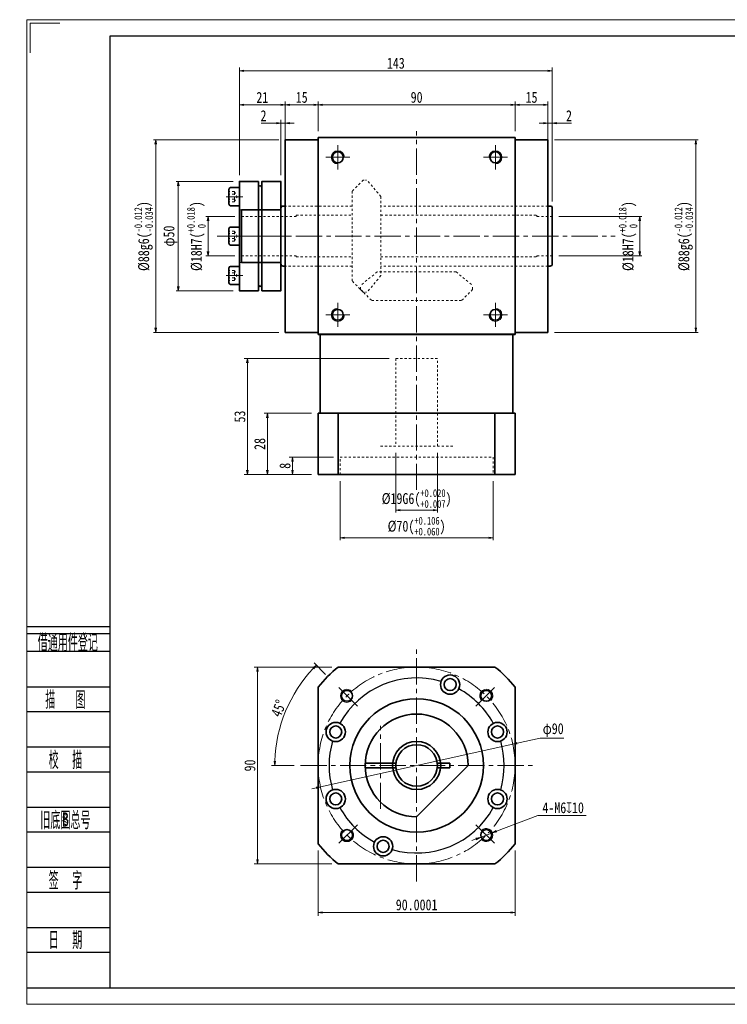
# Model space of a CAD drawing. Header units: millimetres. Extents: x -3 to 659, y 0 to 450.
# Tile 1 of 7: x -3 to 320, y 0 to 450. Entities that reach past the tile are written whole.
import ezdxf
from ezdxf.enums import TextEntityAlignment as Align

# ---------------------------------------------------------------- set-up
doc = ezdxf.new("R2010")
doc.units = ezdxf.units.MM
doc.linetypes.add('点画线', pattern=[18, 12, -2, 2, -2])
doc.linetypes.add('虚线', pattern=[2, 1, -1])
doc.layers.add('2细线层', color=4, linetype='Continuous')
doc.layers.add('6文字层', color=3, linetype='Continuous')
for name, color, linetype, lineweight in [('CDRAFT0', 7, 'Continuous', 35), ('中心线层', 1, '点画线', 18), ('图框_外框线', 7, 'Continuous', 18), ('尺寸线层', 3, 'Continuous', 18), ('粗实线', 7, 'Continuous', 40), ('粗实线层', 7, 'Continuous', 35), ('粗实线层_1', 7, 'Continuous', 35), ('虚线层', 6, '虚线', 18)]:
    doc.layers.add(name, color=color, linetype=linetype, lineweight=lineweight)
doc.styles.add('PC_TEXTSTYLE', font='ISOCP.SHX', dxfattribs={"width": 0.707, "bigfont": 'GBCBIG.SHX'})
doc.styles.add('宋体', font='txt', dxfattribs={"width": 0.8})
doc.dimstyles.new('A水平标注$0', dxfattribs={"dimtxt": 3.5, "dimasz": 2, "dimexe": 1.5, "dimexo": 3, "dimgap": 1.1, "dimtad": 1, "dimtoh": 1, "dimdec": 4, "dimdsep": 46, "dimtxsty": '宋体', "dimblk": 'OPEN', "dimcen": 3, "dimclrd": 3, "dimclre": 3, "dimclrt": 6, "dimadec": 0, "dimazin": 0, "dimtm": 1e-09, "dimtfac": 1, "dimtdec": 4, "dimtix": 1, "dimtmove": 0, "dimatfit": 3, "dimldrblk": 'OPEN', "dimfxl": 0, "dimlwd": 13, "dimlwe": 13, "dimarcsym": 0})
doc.dimstyles.new('D直径标注φ25', dxfattribs={"dimtxt": 3.5, "dimasz": 2, "dimexe": 1, "dimexo": 3, "dimtad": 1, "dimtoh": 1, "dimdec": 1, "dimdsep": 46, "dimtxsty": '宋体', "dimblk": 'OPEN', "dimcen": 3, "dimclrd": 3, "dimclre": 3, "dimclrt": 130, "dimadec": 0, "dimazin": 0, "dimtm": 1e-09, "dimtfac": 1, "dimtdec": 1, "dimtmove": 0, "dimatfit": 0, "dimldrblk": 'OPEN', "dimfxl": 0, "dimlwd": 13, "dimlwe": 13, "dimarcsym": 0})
doc.dimstyles.new('螺孔(M8-7H)', dxfattribs={"dimtxt": 3.5, "dimasz": 2, "dimexe": 1.25, "dimexo": 3, "dimtad": 1, "dimtoh": 1, "dimdec": 4, "dimdsep": 46, "dimtxsty": '宋体', "dimblk": 'OPEN', "dimcen": 3, "dimclrd": 3, "dimclre": 3, "dimclrt": 2, "dimadec": 0, "dimazin": 0, "dimtm": 1e-09, "dimtfac": 1, "dimtdec": 4, "dimtmove": 0, "dimatfit": 3, "dimldrblk": 'OPEN', "dimfxl": 0, "dimlwd": 9, "dimlwe": 9, "dimarcsym": 0})

# ---------------------------------------------------------------- blocks, each defined once
blk = doc.blocks.new('34fhh_1')
at = {"layer": '中心线层'}
blk.add_line((1.59, 0), (-6.07, 0), dxfattribs=at)
at = {"layer": '粗实线层'}
for p, q in [((-4.82, 3.31), (-4.82, -3.31)), ((0, 4.14), (-3.99, 4.14)), ((0, -4.14), (0, 4.14)), ((-3.99, -4.14), (0, -4.14))]:
    blk.add_line(p, q, dxfattribs=at)
for centre, start, end in [((-3.99, 3.31), 90, 180), ((-3.99, -3.31), 180, 270)]:
    blk.add_arc(centre, 0.828, start, end, dxfattribs=at)
at = {"layer": '虚线层'}
for p, q in [((-2.32, 2.31), (-4.82, 2.31)), ((-2.32, 1.15), (-4.82, 1.15)), ((-2.32, 2.31), (-0.99, 0)), ((-2.32, -2.31), (-0.99, 0)), ((-2.32, -1.15), (-4.82, -1.15)), ((-2.32, -2.31), (-4.82, -2.31))]:
    blk.add_line(p, q, dxfattribs=at)
for centre, radius, start, end in [((-3.47, 1.73), 1.29, 333.4349, 26.5651), ((-6.71, 0), 4.54, 345.2529, 14.7471), ((-3.47, -1.73), 1.29, 333.4349, 26.5651)]:
    blk.add_arc(centre, radius, start, end, dxfattribs=at)
blk = doc.blocks.new('zjt-090_2')
at = {"color": 7, "linetype": 'Continuous'}
for p, q in [((-19, -24.85), (-19, 24.85)), ((-10.41, 25), (-18.85, 25)), ((-10.26, 24.85), (-10.26, 0)), ((-8.74, 24.85), (-8.74, -24.85)), ((-0.15, 25), (-8.59, 25)), ((0, 24.85), (0, 0)), ((-10.26, 0), (-10.26, -24.85)), ((0, 0), (0, -24.85)), ((-18.85, -25), (-10.41, -25)), ((-8.59, -25), (-0.15, -25))]:
    blk.add_line(p, q, dxfattribs=at)
for centre, radius, start, end in [((-18.85, 24.85), 0.15, 90, 180), ((-10.41, 24.85), 0.15, 0, 90), ((-9.5, 22.25), 0.76, 0, 180), ((-8.59, 24.85), 0.15, 90, 180), ((-0.15, 24.85), 0.15, 0, 90), ((-9.5, -22.25), 0.76, 180, 0), ((-18.85, -24.85), 0.15, 180, 270), ((-10.41, -24.85), 0.15, 270, 0), ((-8.59, -24.85), 0.15, 180, 270), ((-0.15, -24.85), 0.15, 270, 0)]:
    blk.add_arc(centre, radius, start, end, dxfattribs=at)
at = {"layer": '中心线层'}
blk.add_line((3, 0), (-25.94, 0), dxfattribs=at)
at = {"layer": '粗实线层', "color": 6, "linetype": '虚线', "lineweight": 18}
for p, q in [((0, 12), (-19, 12)), ((0, -12), (-19, -12))]:
    blk.add_line(p, q, dxfattribs=at)
at = {"layer": '粗实线层'}
for p in [(-19, 18), (-19, 0)]:
    blk.add_blockref('34fhh_1', p, dxfattribs=at)
at = {"layer": '粗实线层', "xscale": -0.9999999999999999, "rotation": 180}
blk.add_blockref('34fhh_1', (-19, -18), dxfattribs=at)
blk = doc.blocks.new('_Open')
at = {"color": 0, "linetype": 'ByBlock', "lineweight": -2}
for p, q in [((-1, 0.17), (0, 0)), ((-1, -0.17), (0, 0)), ((0, 0), (-1, 0))]:
    blk.add_line(p, q, dxfattribs=at)
blk = doc.blocks.new('*D16')
at = {"layer": 'Defpoints', "color": 0}
for p in [(223.11, 411.06), (133.11, 396.11), (223.11, 396.11)]:
    blk.add_point(p, dxfattribs=at)
at = {"layer": '尺寸线层', "color": 3, "lineweight": 13}
for p, q in [((133.11, 399.11), (133.11, 412.56)), ((135.11, 411.06), (221.11, 411.06)), ((223.11, 399.11), (223.11, 412.56))]:
    blk.add_line(p, q, dxfattribs=at)
at = {"layer": '尺寸线层', "color": 3, "lineweight": 13, "xscale": 2, "yscale": 2, "zscale": 2, "rotation": 180}
blk.add_blockref('_Open', (133.11, 411.06), dxfattribs=at)
at = {"layer": '尺寸线层', "color": 3, "lineweight": 13, "xscale": 2, "yscale": 2, "zscale": 2}
blk.add_blockref('_Open', (223.11, 411.06), dxfattribs=at)
at = {"layer": '尺寸线层', "color": 6, "insert": (178.11, 414.51), "char_height": 5, "attachment_point": 5, "style": '宋体'}
blk.add_mtext('90', dxfattribs=at)
blk = doc.blocks.new('*D17')
at = {"layer": 'Defpoints', "color": 0}
for p in [(118.11, 411.06), (133.11, 396.11), (118.11, 395.11)]:
    blk.add_point(p, dxfattribs=at)
at = {"layer": '尺寸线层', "color": 3, "lineweight": 13}
for p, q in [((118.11, 398.11), (118.11, 412.56)), ((131.11, 411.06), (120.11, 411.06)), ((133.11, 399.11), (133.11, 412.56))]:
    blk.add_line(p, q, dxfattribs=at)
at = {"layer": '尺寸线层', "color": 3, "lineweight": 13, "xscale": 2, "yscale": 2, "zscale": 2, "rotation": 180}
blk.add_blockref('_Open', (118.11, 411.06), dxfattribs=at)
at = {"layer": '尺寸线层', "color": 3, "lineweight": 13, "xscale": 2, "yscale": 2, "zscale": 2}
blk.add_blockref('_Open', (133.11, 411.06), dxfattribs=at)
at = {"layer": '尺寸线层', "color": 6, "insert": (125.61, 414.49), "char_height": 5, "attachment_point": 5, "style": '宋体'}
blk.add_mtext('15', dxfattribs=at)
blk = doc.blocks.new('*D18')
at = {"layer": 'Defpoints', "color": 0}
for p in [(238.11, 411.06), (223.11, 396.11), (238.11, 395.11)]:
    blk.add_point(p, dxfattribs=at)
at = {"layer": '尺寸线层', "color": 3, "lineweight": 13}
for p, q in [((223.11, 399.11), (223.11, 412.56)), ((225.11, 411.06), (236.11, 411.06)), ((238.11, 398.11), (238.11, 412.56))]:
    blk.add_line(p, q, dxfattribs=at)
at = {"layer": '尺寸线层', "color": 3, "lineweight": 13, "xscale": 2, "yscale": 2, "zscale": 2, "rotation": 180}
blk.add_blockref('_Open', (223.11, 411.06), dxfattribs=at)
at = {"layer": '尺寸线层', "color": 3, "lineweight": 13, "xscale": 2, "yscale": 2, "zscale": 2}
blk.add_blockref('_Open', (238.11, 411.06), dxfattribs=at)
at = {"layer": '尺寸线层', "color": 6, "insert": (230.61, 414.49), "char_height": 5, "attachment_point": 5, "style": '宋体'}
blk.add_mtext('15', dxfattribs=at)
blk = doc.blocks.new('*D19')
at = {"layer": 'Defpoints', "color": 0}
for p in [(98.11, 360.11), (82.81, 342.11), (98.11, 342.11)]:
    blk.add_point(p, dxfattribs=at)
at = {"layer": '尺寸线层', "color": 3, "lineweight": 13}
for p, q in [((95.11, 360.11), (81.81, 360.11)), ((82.81, 358.11), (82.81, 344.11)), ((95.11, 342.11), (81.81, 342.11))]:
    blk.add_line(p, q, dxfattribs=at)
at = {"layer": '尺寸线层', "color": 3, "lineweight": 13, "xscale": 2, "yscale": 2, "zscale": 2}
for p, rotation in [((82.81, 360.11), 90), ((82.81, 342.11), 270)]:
    blk.add_blockref('_Open', p, dxfattribs=dict(at, rotation=rotation))
at = {"layer": '尺寸线层', "color": 130, "insert": (77.45, 351.11), "char_height": 5, "attachment_point": 5, "rotation": 90, "style": '宋体'}
blk.add_mtext('{\\A1;\\A1;%%C18H7({\\H0.707107x;\\S+0.018^  0;})}', dxfattribs=at)
blk = doc.blocks.new('*D20')
at = {"layer": 'Defpoints', "color": 0}
for p in [(97.26, 376.11), (69.23, 326.11), (97.26, 326.11)]:
    blk.add_point(p, dxfattribs=at)
at = {"layer": '尺寸线层', "color": 3, "lineweight": 13}
for p, q in [((94.26, 376.11), (68.23, 376.11)), ((69.23, 374.11), (69.23, 328.11)), ((94.26, 326.11), (68.23, 326.11))]:
    blk.add_line(p, q, dxfattribs=at)
at = {"layer": '尺寸线层', "color": 3, "lineweight": 13, "xscale": 2, "yscale": 2, "zscale": 2}
for p, rotation in [((69.23, 376.11), 89.99999999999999), ((69.23, 326.11), 270)]:
    blk.add_blockref('_Open', p, dxfattribs=dict(at, rotation=rotation))
at = {"layer": '尺寸线层', "color": 130, "insert": (65.61, 351.11), "char_height": 5, "attachment_point": 5, "rotation": 90, "style": '宋体'}
blk.add_mtext('φ50', dxfattribs=at)
blk = doc.blocks.new('*D21')
at = {"layer": 'Defpoints', "color": 0}
for p in [(116.11, 402.7), (118.11, 386.49), (116.11, 375.96)]:
    blk.add_point(p, dxfattribs=at)
at = {"layer": '尺寸线层', "color": 3, "lineweight": 13}
for p, q in [((107.03, 402.7), (110.25, 402.7)), ((110.25, 402.7), (114.11, 402.7)), ((116.11, 378.96), (116.11, 404.2)), ((118.11, 402.7), (116.11, 402.7)), ((118.11, 389.49), (118.11, 404.2)), ((120.11, 402.7), (122.11, 402.7))]:
    blk.add_line(p, q, dxfattribs=at)
at = {"layer": '尺寸线层', "color": 3, "lineweight": 13, "xscale": 2, "yscale": 2, "zscale": 2}
blk.add_blockref('_Open', (116.11, 402.7), dxfattribs=at)
at = {"layer": '尺寸线层', "color": 3, "lineweight": 13, "xscale": 2, "yscale": 2, "zscale": 2, "rotation": 180}
blk.add_blockref('_Open', (118.11, 402.7), dxfattribs=at)
at = {"layer": '尺寸线层', "color": 6, "insert": (108.14, 406.12), "char_height": 5, "attachment_point": 5, "style": '宋体'}
blk.add_mtext('2', dxfattribs=at)
blk = doc.blocks.new('*D22')
at = {"layer": 'Defpoints', "color": 0}
for p in [(97.11, 411.06), (118.11, 395.11), (97.11, 375.96)]:
    blk.add_point(p, dxfattribs=at)
at = {"layer": '尺寸线层', "color": 3, "lineweight": 13}
for p, q in [((97.11, 378.96), (97.11, 412.56)), ((116.11, 411.06), (99.11, 411.06)), ((118.11, 398.11), (118.11, 412.56))]:
    blk.add_line(p, q, dxfattribs=at)
at = {"layer": '尺寸线层', "color": 3, "lineweight": 13, "xscale": 2, "yscale": 2, "zscale": 2, "rotation": 180}
blk.add_blockref('_Open', (97.11, 411.06), dxfattribs=at)
at = {"layer": '尺寸线层', "color": 3, "lineweight": 13, "xscale": 2, "yscale": 2, "zscale": 2}
blk.add_blockref('_Open', (118.11, 411.06), dxfattribs=at)
at = {"layer": '尺寸线层', "color": 6, "insert": (107.61, 414.49), "char_height": 5, "attachment_point": 5, "style": '宋体'}
blk.add_mtext('21', dxfattribs=at)
blk = doc.blocks.new('*D23')
at = {"layer": 'Defpoints', "color": 0}
for p in [(240.11, 402.7), (238.11, 386.49), (240.11, 375.96)]:
    blk.add_point(p, dxfattribs=at)
at = {"layer": '尺寸线层', "color": 3, "lineweight": 13}
for p, q in [((236.11, 402.7), (234.11, 402.7)), ((238.11, 389.49), (238.11, 404.2)), ((238.11, 402.7), (240.11, 402.7)), ((240.11, 378.96), (240.11, 404.2)), ((245.62, 402.7), (242.11, 402.7)), ((248.83, 402.7), (245.62, 402.7))]:
    blk.add_line(p, q, dxfattribs=at)
at = {"layer": '尺寸线层', "color": 3, "lineweight": 13, "xscale": 2, "yscale": 2, "zscale": 2}
blk.add_blockref('_Open', (238.11, 402.7), dxfattribs=at)
at = {"layer": '尺寸线层', "color": 3, "lineweight": 13, "xscale": 2, "yscale": 2, "zscale": 2, "rotation": 180}
blk.add_blockref('_Open', (240.11, 402.7), dxfattribs=at)
at = {"layer": '尺寸线层', "color": 6, "insert": (247.73, 406.12), "char_height": 5, "attachment_point": 5, "style": '宋体'}
blk.add_mtext('2', dxfattribs=at)
blk = doc.blocks.new('*D25')
at = {"layer": 'Defpoints', "color": 0}
for p in [(240.11, 360.11), (240.11, 342.11), (280.03, 342.11)]:
    blk.add_point(p, dxfattribs=at)
at = {"layer": '尺寸线层', "color": 3, "lineweight": 13}
for p, q in [((243.11, 360.11), (281.03, 360.11)), ((280.03, 358.11), (280.03, 344.11)), ((243.11, 342.11), (281.03, 342.11))]:
    blk.add_line(p, q, dxfattribs=at)
at = {"layer": '尺寸线层', "color": 3, "lineweight": 13, "xscale": 2, "yscale": 2, "zscale": 2}
for p, rotation in [((280.03, 360.11), 90), ((280.03, 342.11), 270)]:
    blk.add_blockref('_Open', p, dxfattribs=dict(at, rotation=rotation))
at = {"layer": '尺寸线层', "color": 130, "insert": (274.68, 351.11), "char_height": 5, "attachment_point": 5, "rotation": 90, "style": '宋体'}
blk.add_mtext('{\\A1;\\A1;%%C18H7({\\H0.707107x;\\S+0.018^  0;})}', dxfattribs=at)
blk = doc.blocks.new('*D27')
at = {"layer": 'Defpoints', "color": 0}
for p in [(97.11, 426.66), (97.11, 375.96), (240.11, 363.86)]:
    blk.add_point(p, dxfattribs=at)
at = {"layer": '尺寸线层', "color": 3, "lineweight": 13}
for p, q in [((97.11, 378.96), (97.11, 428.16)), ((240.11, 366.86), (240.11, 428.16)), ((238.11, 426.66), (99.11, 426.66))]:
    blk.add_line(p, q, dxfattribs=at)
at = {"layer": '尺寸线层', "color": 3, "lineweight": 13, "xscale": 2, "yscale": 2, "zscale": 2, "rotation": 180}
blk.add_blockref('_Open', (97.11, 426.66), dxfattribs=at)
at = {"layer": '尺寸线层', "color": 3, "lineweight": 13, "xscale": 2, "yscale": 2, "zscale": 2}
blk.add_blockref('_Open', (240.11, 426.66), dxfattribs=at)
at = {"layer": '尺寸线层', "color": 6, "insert": (168.61, 430.1), "char_height": 5, "attachment_point": 5, "style": '宋体'}
blk.add_mtext('143', dxfattribs=at)
blk = doc.blocks.new('*D28')
at = {"layer": 'Defpoints', "color": 0}
for p in [(118.11, 395.11), (58.9, 307.11), (118.11, 307.11)]:
    blk.add_point(p, dxfattribs=at)
at = {"layer": '尺寸线层', "color": 3, "lineweight": 13}
for p, q in [((115.11, 395.11), (57.9, 395.11)), ((58.9, 393.11), (58.9, 309.11)), ((115.11, 307.11), (57.9, 307.11))]:
    blk.add_line(p, q, dxfattribs=at)
at = {"layer": '尺寸线层', "color": 3, "lineweight": 13, "xscale": 2, "yscale": 2, "zscale": 2}
for p, rotation in [((58.9, 395.11), 90), ((58.9, 307.11), 270)]:
    blk.add_blockref('_Open', p, dxfattribs=dict(at, rotation=rotation))
at = {"layer": '尺寸线层', "color": 130, "insert": (53.38, 351.11), "char_height": 5, "attachment_point": 5, "rotation": 90, "style": '宋体'}
blk.add_mtext('{\\A1;\\A1;%%C88g6({\\H0.707107x;\\S-0.012^ -0.034;})}', dxfattribs=at)
blk = doc.blocks.new('*D29')
at = {"layer": 'Defpoints', "color": 0}
for p in [(238.11, 395.11), (238.11, 307.11), (305.7, 307.11)]:
    blk.add_point(p, dxfattribs=at)
at = {"layer": '尺寸线层', "color": 3, "lineweight": 13}
for p, q in [((241.11, 395.11), (306.7, 395.11)), ((305.7, 393.11), (305.7, 309.11)), ((241.11, 307.11), (306.7, 307.11))]:
    blk.add_line(p, q, dxfattribs=at)
at = {"layer": '尺寸线层', "color": 3, "lineweight": 13, "xscale": 2, "yscale": 2, "zscale": 2}
for p, rotation in [((305.7, 395.11), 90), ((305.7, 307.11), 270)]:
    blk.add_blockref('_Open', p, dxfattribs=dict(at, rotation=rotation))
at = {"layer": '尺寸线层', "color": 130, "insert": (300.18, 351.11), "char_height": 5, "attachment_point": 5, "rotation": 90, "style": '宋体'}
blk.add_mtext('{\\A1;\\A1;%%C88g6({\\H0.707107x;\\S-0.012^ -0.034;})}', dxfattribs=at)
blk = doc.blocks.new('*D38')
at = {"layer": 'Defpoints', "color": 0}
for p in [(168.61, 255.11), (187.61, 255.11), (187.61, 225.81)]:
    blk.add_point(p, dxfattribs=at)
at = {"layer": '尺寸线层', "color": 3, "lineweight": 13}
for p, q in [((168.61, 252.11), (168.61, 224.81)), ((187.61, 252.11), (187.61, 224.81)), ((170.61, 225.81), (185.61, 225.81))]:
    blk.add_line(p, q, dxfattribs=at)
at = {"layer": '尺寸线层', "color": 3, "lineweight": 13, "xscale": 2, "yscale": 2, "zscale": 2, "rotation": 180}
blk.add_blockref('_Open', (168.61, 225.81), dxfattribs=at)
at = {"layer": '尺寸线层', "color": 3, "lineweight": 13, "xscale": 2, "yscale": 2, "zscale": 2}
blk.add_blockref('_Open', (187.61, 225.81), dxfattribs=at)
at = {"layer": '尺寸线层', "color": 130, "insert": (178.11, 231.16), "char_height": 5, "attachment_point": 5, "style": '宋体'}
blk.add_mtext('{\\A1;\\A1;%%C19G6({\\H0.707107x;\\S+0.020^ +0.007;})}', dxfattribs=at)
blk = doc.blocks.new('*D39')
at = {"layer": 'Defpoints', "color": 0}
for p in [(143.11, 242.11), (213.11, 242.11), (213.11, 213.19)]:
    blk.add_point(p, dxfattribs=at)
at = {"layer": '尺寸线层', "color": 3, "lineweight": 13}
for p, q in [((143.11, 239.11), (143.11, 212.19)), ((213.11, 239.11), (213.11, 212.19)), ((145.11, 213.19), (211.11, 213.19))]:
    blk.add_line(p, q, dxfattribs=at)
at = {"layer": '尺寸线层', "color": 3, "lineweight": 13, "xscale": 2, "yscale": 2, "zscale": 2, "rotation": 180}
blk.add_blockref('_Open', (143.11, 213.19), dxfattribs=at)
at = {"layer": '尺寸线层', "color": 3, "lineweight": 13, "xscale": 2, "yscale": 2, "zscale": 2}
blk.add_blockref('_Open', (213.11, 213.19), dxfattribs=at)
at = {"layer": '尺寸线层', "color": 130, "insert": (178.11, 218.54), "char_height": 5, "attachment_point": 5, "style": '宋体'}
blk.add_mtext('{\\A1;\\A1;%%C70({\\H0.707107x;\\S+0.106^ +0.060;})}', dxfattribs=at)
blk = doc.blocks.new('*D40')
at = {"layer": 'Defpoints', "color": 0}
for p in [(121.43, 250.11), (143.11, 250.11), (133.11, 242.11)]:
    blk.add_point(p, dxfattribs=at)
at = {"layer": '尺寸线层', "color": 3, "lineweight": 13}
for p, q in [((140.11, 250.11), (119.93, 250.11)), ((121.43, 244.11), (121.43, 248.11)), ((130.11, 242.11), (119.93, 242.11))]:
    blk.add_line(p, q, dxfattribs=at)
at = {"layer": '尺寸线层', "color": 3, "lineweight": 13, "xscale": 2, "yscale": 2, "zscale": 2}
for p, rotation in [((121.43, 250.11), 90), ((121.43, 242.11), 270)]:
    blk.add_blockref('_Open', p, dxfattribs=dict(at, rotation=rotation))
at = {"layer": '尺寸线层', "color": 6, "insert": (117.99, 246.11), "char_height": 5, "attachment_point": 5, "rotation": 90, "style": '宋体'}
blk.add_mtext('8', dxfattribs=at)
blk = doc.blocks.new('*D41')
at = {"layer": 'Defpoints', "color": 0}
for p in [(100.79, 295.11), (168.61, 295.11), (133.11, 242.11)]:
    blk.add_point(p, dxfattribs=at)
at = {"layer": '尺寸线层', "color": 3, "lineweight": 13}
for p, q in [((165.61, 295.11), (99.29, 295.11)), ((100.79, 244.11), (100.79, 293.11)), ((130.11, 242.11), (99.29, 242.11))]:
    blk.add_line(p, q, dxfattribs=at)
at = {"layer": '尺寸线层', "color": 3, "lineweight": 13, "xscale": 2, "yscale": 2, "zscale": 2}
for p, rotation in [((100.79, 295.11), 90), ((100.79, 242.11), 270)]:
    blk.add_blockref('_Open', p, dxfattribs=dict(at, rotation=rotation))
at = {"layer": '尺寸线层', "color": 6, "insert": (97.35, 268.61), "char_height": 5, "attachment_point": 5, "rotation": 90, "style": '宋体'}
blk.add_mtext('53', dxfattribs=at)
blk = doc.blocks.new('*D42')
at = {"layer": 'Defpoints', "color": 0}
for p in [(109.9, 270.11), (133.11, 270.11), (133.11, 242.11)]:
    blk.add_point(p, dxfattribs=at)
at = {"layer": '尺寸线层', "color": 3, "lineweight": 13}
for p, q in [((130.11, 270.11), (108.4, 270.11)), ((109.9, 244.11), (109.9, 268.11)), ((130.11, 242.11), (108.4, 242.11))]:
    blk.add_line(p, q, dxfattribs=at)
at = {"layer": '尺寸线层', "color": 3, "lineweight": 13, "xscale": 2, "yscale": 2, "zscale": 2}
for p, rotation in [((109.9, 270.11), 90), ((109.9, 242.11), 270)]:
    blk.add_blockref('_Open', p, dxfattribs=dict(at, rotation=rotation))
at = {"layer": '尺寸线层', "color": 6, "insert": (106.46, 256.11), "char_height": 5, "attachment_point": 5, "rotation": 90, "style": '宋体'}
blk.add_mtext('28', dxfattribs=at)
blk = doc.blocks.new('*D43')
at = {"layer": 'Defpoints', "color": 0}
for p in [(142.32, 154.15), (105.41, 64.15), (142.32, 64.15)]:
    blk.add_point(p, dxfattribs=at)
at = {"layer": '尺寸线层', "color": 3, "lineweight": 13}
for p, q in [((139.32, 154.15), (103.91, 154.15)), ((105.41, 152.15), (105.41, 66.15)), ((139.32, 64.15), (103.91, 64.15))]:
    blk.add_line(p, q, dxfattribs=at)
at = {"layer": '尺寸线层', "color": 3, "lineweight": 13, "xscale": 2, "yscale": 2, "zscale": 2}
for p, rotation in [((105.41, 154.15), 90), ((105.41, 64.15), 270)]:
    blk.add_blockref('_Open', p, dxfattribs=dict(at, rotation=rotation))
at = {"layer": '尺寸线层', "color": 6, "insert": (101.96, 109.15), "char_height": 5, "attachment_point": 5, "rotation": 90, "style": '宋体'}
blk.add_mtext('90', dxfattribs=at)
blk = doc.blocks.new('*D44')
at = {"layer": 'Defpoints', "color": 0}
for p in [(138.62, 148.65), (146.56, 140.71), (118.25, 133.95), (125.11, 109.15), (231.11, 109.15)]:
    blk.add_point(p, dxfattribs=at)
at = {"layer": '尺寸线层', "color": 3, "lineweight": 13}
for p, q in [((136.5, 150.77), (131.23, 156.03)), ((122.11, 109.15), (111.81, 109.15))]:
    blk.add_line(p, q, dxfattribs=at)
blk.add_arc((178.11, 109.15), 64.8, 136.7685, 178.2315, dxfattribs=at)
at = {"layer": '尺寸线层', "color": 3, "lineweight": 13, "xscale": 2, "yscale": 2, "zscale": 2}
for p, rotation in [((132.29, 154.97), 45.88426017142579), ((113.31, 109.15), 269.1157398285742)]:
    blk.add_blockref('_Open', p, dxfattribs=dict(at, rotation=rotation))
at = {"layer": '尺寸线层', "color": 6, "insert": (115.09, 135.26), "char_height": 5, "attachment_point": 5, "rotation": 67.5, "style": '宋体'}
blk.add_mtext('45%%d', dxfattribs=at)
blk = doc.blocks.new('*D45')
at = {"layer": 'Defpoints', "color": 0}
for p in [(222.04, 118.91), (134.18, 99.4)]:
    blk.add_point(p, dxfattribs=at)
at = {"layer": '尺寸线层', "color": 3, "lineweight": 13}
for p, q in [((234.63, 121.7), (224, 119.34)), ((245.4, 121.7), (234.63, 121.7)), ((134.18, 99.4), (222.04, 118.91)), ((132.23, 98.97), (130.28, 98.53))]:
    blk.add_line(p, q, dxfattribs=at)
at = {"layer": '尺寸线层', "color": 3, "lineweight": 13, "xscale": 2, "yscale": 2, "zscale": 2}
for p, rotation in [((222.04, 118.91), 192.5166937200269), ((134.18, 99.4), 12.51669372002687)]:
    blk.add_blockref('_Open', p, dxfattribs=dict(at, rotation=rotation))
at = {"layer": '尺寸线层', "color": 130, "insert": (240.51, 125.31), "char_height": 5, "attachment_point": 5, "style": '宋体'}
blk.add_mtext('φ90', dxfattribs=at)
blk = doc.blocks.new('*D46')
at = {"layer": 'Defpoints', "color": 0}
for p in [(133.11, 73.36), (223.11, 73.36), (223.11, 41.99)]:
    blk.add_point(p, dxfattribs=at)
at = {"layer": '尺寸线层', "color": 3, "lineweight": 13}
for p, q in [((133.11, 70.36), (133.11, 40.49)), ((223.11, 70.36), (223.11, 40.49)), ((135.11, 41.99), (221.11, 41.99))]:
    blk.add_line(p, q, dxfattribs=at)
at = {"layer": '尺寸线层', "color": 3, "lineweight": 13, "xscale": 2, "yscale": 2, "zscale": 2, "rotation": 180}
blk.add_blockref('_Open', (133.11, 41.99), dxfattribs=at)
at = {"layer": '尺寸线层', "color": 3, "lineweight": 13, "xscale": 2, "yscale": 2, "zscale": 2}
blk.add_blockref('_Open', (223.11, 41.99), dxfattribs=at)
at = {"layer": '尺寸线层', "color": 6, "insert": (178.11, 45.43), "char_height": 5, "attachment_point": 5, "style": '宋体'}
blk.add_mtext('90.0001', dxfattribs=at)
blk = doc.blocks.new('*D48')
at = {"color": 3, "lineweight": 9}
for p, q in [((233.56, 86.27), (214.61, 79.1)), ((255.58, 86.27), (233.56, 86.27)), ((207.13, 76.27), (212.74, 78.4)), ((205.26, 75.57), (203.38, 74.86))]:
    blk.add_line(p, q, dxfattribs=at)
at = {"layer": 'Defpoints', "color": 0}
for p in [(212.74, 78.4), (207.13, 76.27)]:
    blk.add_point(p, dxfattribs=at)
at = {"color": 3, "lineweight": 9, "xscale": 2, "yscale": 2, "zscale": 2}
for p, rotation in [((207.13, 76.27), 20.71174050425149), ((212.74, 78.4), 200.7117405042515)]:
    blk.add_blockref('_Open', p, dxfattribs=dict(at, rotation=rotation))
at = {"color": 2, "insert": (245.07, 89.82), "char_height": 5, "attachment_point": 5, "style": '宋体'}
blk.add_mtext('4-M6{\\famgdt|b0|i0|c0|p0;x}{10}', dxfattribs=at)

msp = doc.modelspace()

# ---------------------------------------------------------------- linework, layer by layer
at = {"color": 6, "linetype": '虚线', "lineweight": 18}
for p, q in [((153.71753, 376.70857), (148.61753, 371.60857)), ((161.74253, 369.18065), (155.53324, 376.70857)), ((161.74253, 369.18065), (161.74253, 333.03649)), ((160.04045, 334.73857), (152.51253, 328.52928)), ((161.74253, 333.03649), (155.53324, 325.50857)), ((196.18461, 334.73857), (160.04045, 334.73857)), ((196.18461, 334.73857), (203.71253, 328.52928)), ((153.71753, 325.50857), (148.61753, 330.60857)), ((152.51253, 326.71357), (152.51253, 328.52928)), ((203.71253, 326.71357), (203.71253, 328.52928)), ((152.51253, 326.71357), (157.61253, 321.61357)), ((203.71253, 326.71357), (198.61253, 321.61357))]:
    msp.add_line(p, q, dxfattribs=at)
at = {"color": 6, "linetype": '虚线', "lineweight": 18, "ltscale": 0.5}
for p, q in [((153.71753, 376.70857), (155.53324, 376.70857)), ((153.71753, 325.50857), (155.53324, 325.50857))]:
    msp.add_line(p, q, dxfattribs=at)
for start, end in [(73.8057176, 151.1942824), (28.8057176, 61.1942824), (163.8057176, 196.1942824), (343.8057176, 16.1942824), (208.8057176, 241.1942824), (253.8057176, 331.1942824)]:
    msp.add_arc((178.11253, 109.15428), 40, start, end)
at = {"layer": '2细线层'}
for p, q in [((-0.01702, 172.68422), (37.87955, 172.68422)), ((-0.01702, 169.4468), (37.87955, 169.4468)), ((-0.01702, 161.35326), (37.87955, 161.35326)), ((-0.01702, 145.16617), (37.87955, 145.16617)), ((-0.01702, 133.83521), (37.87955, 133.83521)), ((-0.01702, 117.64812), (37.87955, 117.64812)), ((-0.01702, 106.31716), (37.87955, 106.31716)), ((-0.01702, 90.13007), (37.87955, 90.13007)), ((-0.01702, 78.7991), (37.87955, 78.7991)), ((-0.01702, 62.61201), (37.87955, 62.61201)), ((-0.01702, 51.28105), (37.87955, 51.28105)), ((-0.01702, 35.09396), (37.87955, 35.09396)), ((-0.01702, 23.763), (37.87955, 23.763)), ((-0.01702, 7.57591), (37.87955, 7.57591))]:
    msp.add_line(p, q, dxfattribs=at)
at = {"layer": 'CDRAFT0'}
for centre in [(193.41986, 146.10947), (141.15735, 124.46162), (215.06771, 124.46162), (141.15735, 93.84695), (215.06771, 93.84695), (162.80519, 72.1991)]:
    msp.add_circle(centre, 4.4, dxfattribs=at)
for start, end in [(128.4998296, 141.5000496), (38.4998296, 51.5000496), (218.4998296, 231.5000496), (308.4998296, 321.5000496)]:
    msp.add_arc((178.11253, 109.15428), 57.5, start, end, dxfattribs=at)
at = {"layer": '中心线层'}
for p, q in [((178.11253, 235.06454), (178.11253, 399.10857)), ((142.11253, 381.60857), (142.11253, 392.60857)), ((214.11253, 392.60857), (214.11253, 381.60857)), ((136.61253, 387.10857), (147.61253, 387.10857)), ((208.61253, 387.10857), (219.61253, 387.10857)), ((86.92303, 351.10857), (268.88503, 351.10857)), ((142.11253, 309.60857), (142.11253, 320.60857)), ((214.11253, 320.60857), (214.11253, 309.60857)), ((147.61253, 315.10857), (136.61253, 315.10857)), ((219.61253, 315.10857), (208.61253, 315.10857)), ((178.11253, 56.15428), (178.11253, 162.15428)), ((151.03313, 136.23368), (141.35699, 145.90982)), ((205.19192, 136.23368), (214.86806, 145.90982)), ((161.64956, 89.28782), (161.64956, 127.33081)), ((125.11253, 109.15428), (231.11253, 109.15428)), ((151.03313, 82.07489), (141.35699, 72.39875)), ((205.19192, 82.07489), (214.86806, 72.39875))]:
    msp.add_line(p, q, dxfattribs=at)
msp.add_circle((178.11253, 109.15428), 45, dxfattribs=at)
at = {"layer": '图框_外框线', "color": 3}
msp.add_lwpolyline([(0, 0), (636.37647, 0), (636.37647, 450.00907), (0, 450.00907)], close=True, dxfattribs=at)
msp.add_lwpolyline([(1.51518, 434.85725), (1.51518, 448.49389), (15.15182, 448.49389)], dxfattribs=at)
at = {"layer": '图框_外框线', "color": 3, "lineweight": 25}
msp.add_lwpolyline([(37.87955, 7.57591), (628.80056, 7.57591), (628.80056, 442.43316), (37.87955, 442.43316)], close=True, dxfattribs=at)
at = {"layer": '粗实线', "lineweight": 40}
msp.add_line((223.11253, 306.10857), (133.11253, 306.10857), dxfattribs=at)
at = {"layer": '粗实线层'}
for p, q in [((133.11253, 396.10857), (223.11253, 396.10857)), ((133.11253, 306.10857), (133.11253, 396.10857)), ((223.11253, 306.10857), (223.11253, 396.10857)), ((133.11253, 395.10857), (118.11253, 395.10857)), ((118.11253, 307.10857), (118.11253, 395.10857)), ((223.11253, 395.10857), (238.11253, 395.10857)), ((238.11253, 395.10857), (238.11253, 307.10857)), ((117.11253, 364.85857), (118.11253, 364.85857)), ((239.11253, 364.85857), (238.11253, 364.85857)), ((116.11253, 363.10763), (98.11253, 363.10763)), ((98.11253, 363.10763), (98.11253, 339.10857)), ((116.11253, 363.85857), (116.11253, 338.35857)), ((240.11253, 363.85857), (240.11253, 338.35857)), ((98.11253, 339.10857), (116.11253, 339.10857)), ((117.11253, 337.35857), (118.11253, 337.35857)), ((239.11253, 337.35857), (238.11253, 337.35857)), ((133.11253, 307.10857), (118.11253, 307.10857)), ((134.11253, 306.10857), (134.11253, 270.10857)), ((222.11253, 306.10857), (222.11253, 270.10857)), ((223.11253, 307.10857), (238.11253, 307.10857)), ((223.11253, 270.10857), (133.11253, 270.10857)), ((133.11253, 242.10857), (133.11253, 270.10857)), ((142.31807, 242.10857), (142.31807, 270.10857)), ((213.90699, 242.10857), (213.90699, 270.10857)), ((223.11253, 270.10857), (223.11253, 242.10857)), ((223.11253, 242.10857), (133.11253, 242.10857)), ((154.63381, 110.15428), (168.66531, 110.15428)), ((154.63381, 108.15428), (168.66531, 108.15428)), ((201.61253, 109.15428), (178.11253, 85.65428)), ((187.55975, 110.15428), (193.27865, 110.15428)), ((187.55975, 108.15428), (193.30586, 108.15428)), ((193.27865, 110.15428), (193.30586, 108.15428))]:
    msp.add_line(p, q, dxfattribs=at)
at = {"layer": '粗实线层', "color": 6, "linetype": '虚线', "lineweight": 18}
for p, q in [((148.61753, 330.60857), (148.61753, 371.60857)), ((148.61753, 364.85857), (118.11253, 364.85857)), ((238.11253, 364.85857), (161.74253, 364.85857)), ((98.11253, 360.10857), (123.11253, 360.10857)), ((123.11253, 360.10857), (123.11253, 360.60857)), ((123.11253, 360.60857), (148.61753, 360.60857)), ((161.74253, 360.60857), (233.11253, 360.60857)), ((233.11253, 360.60857), (233.11253, 360.10857)), ((240.11253, 360.10857), (233.11253, 360.10857)), ((98.11253, 342.10857), (123.11253, 342.10857)), ((123.11253, 342.10857), (123.11253, 341.60857)), ((240.11253, 342.10857), (233.11253, 342.10857)), ((233.11253, 341.60857), (233.11253, 342.10857)), ((123.11253, 341.60857), (148.61753, 341.60857)), ((161.74253, 341.60857), (233.11253, 341.60857)), ((148.61753, 337.35857), (118.11253, 337.35857)), ((238.11253, 337.35857), (161.74253, 337.35857)), ((157.61253, 321.61357), (198.61253, 321.61357)), ((168.61253, 295.10857), (168.61253, 255.10857)), ((168.61253, 295.10857), (187.61253, 295.10857)), ((187.61253, 255.10857), (187.61253, 295.10857)), ((161.60441, 255.10857), (194.62064, 255.10857)), ((143.11253, 250.10857), (213.11253, 250.10857)), ((143.11253, 242.10857), (143.11253, 250.10857)), ((213.11253, 250.10857), (213.11253, 242.10857))]:
    msp.add_line(p, q, dxfattribs=at)
at = {"layer": '粗实线层'}
for centre, radius in [((142.11253, 387.10857), 2.5), ((214.11253, 387.10857), 2.5), ((142.11253, 315.10857), 2.5), ((214.11253, 315.10857), 2.5), ((146.29272, 140.97409), 2.5), ((209.93233, 140.97409), 2.5), ((178.11253, 109.15428), 11), ((178.11253, 109.15428), 9.5), ((146.29272, 77.33448), 2.5), ((209.93233, 77.33448), 2.5)]:
    msp.add_circle(centre, radius, dxfattribs=at)
at = {"layer": '粗实线层', "lineweight": 18}
for centre, start, end in [((142.11253, 387.10857), 0, 270), ((214.11253, 387.10857), 270, 180), ((142.11253, 315.10857), 90, 360), ((214.11253, 315.10857), 180, 90), ((146.29272, 140.97409), 43.5674563, 315), ((209.93233, 140.97409), 313.5674563, 225), ((146.29272, 77.33448), 133.5674563, 45), ((209.93233, 77.33448), 223.5674563, 135)]:
    msp.add_arc(centre, 3, start, end, dxfattribs=at)
at = {"layer": '粗实线层'}
for centre, radius, start, end in [((117.11253, 363.85857), 1, 90, 180), ((239.11253, 363.85857), 1, 0, 90), ((117.11253, 338.35857), 1, 180, 270), ((239.11253, 338.35857), 1, 270, 0), ((178.11253, 109.15428), 23.5, 0, 270)]:
    msp.add_arc(centre, radius, start, end, dxfattribs=at)
at = {"layer": '粗实线层_1'}
for points in [[(142.31813, 154.15428), (213.90708, 154.15428)], [(133.11253, 73.35989), (133.11253, 144.94884)], [(223.11253, 144.94868), (223.11253, 73.35973)], [(213.90693, 64.15428), (142.31797, 64.15428)]]:
    msp.add_lwpolyline(points, dxfattribs=at)
for centre, radius in [((193.41986, 146.10947), 2.75), ((178.11253, 109.15428), 30.5), ((141.15735, 124.46162), 2.75), ((215.06771, 124.46162), 2.75), ((141.15735, 93.84695), 2.75), ((215.06771, 93.84695), 2.75), ((162.80519, 72.1991), 2.75)]:
    msp.add_circle(centre, radius, dxfattribs=at)

# ---------------------------------------------------------------- block references
at = {"layer": '粗实线层'}
msp.add_blockref('zjt-090_2', (116.11253, 351.10857), dxfattribs=at)

# ---------------------------------------------------------------- texts
at = {"layer": '6文字层', "color": 3, "style": 'PC_TEXTSTYLE'}
for s, width, p in [('借通用件登记', 0.667, (18.72576, 165.61465)), ('描   图', 0.6667, (17.64569, 139.50069)), ('校  描', 0.667, (17.64569, 111.98264)), ('旧底图总号', 0.667, (17.64569, 84.46458)), ('签  字', 0.667, (17.64569, 56.94653)), ('日  期', 0.667, (17.65578, 29.59004))]:
    msp.add_text(s, height=8.093545, dxfattribs=dict(at, width=width)).set_placement(p, align=Align.MIDDLE)
at = {"layer": '6文字层', "width": 0.707}
msp.add_text('B', height=6.47484, dxfattribs=at).set_placement((17.64569, 84.46458), align=Align.MIDDLE)

# ---------------------------------------------------------------- dimensions: what is measured, and where the dimension line sits
dim = msp.add_diameter_dim_2p(p1=(207.12622, 76.27348), p2=(212.73845, 78.39548), text='4-M<>{\\famgdt|b0|i0|c0|p0;x}{10}', dimstyle='螺孔(M8-7H)', override={"dimtxt": 5, "dimgap": 1, "dimtad": 1, "dimtih": 0, "dimtoh": 1, "dimdec": 4, "dimlfac": 1, "dimpost": '<>', "dimcen": 0, "dimse1": 0, "dimse2": 0, "dimsd1": 0, "dimsd2": 0, "dimtix": 0, "dimtofl": 1, "dimatfit": 3, "dimtvp": 0.1})
dim.commit()
dim.dimension.update_dxf_attribs({"geometry": '*D48', "text_midpoint": (245.07044, 86.26837), "dimtype": 163})
at = {"layer": '尺寸线层'}
for base, p1, p2, picture, middle in [((97.11253, 426.66051), (240.11253, 363.85857), (97.11253, 375.95857), '*D27', (168.61253, 430.10464)), ((97.11253, 411.06319), (118.11253, 395.10857), (97.11253, 375.95857), '*D22', (107.61253, 414.49336)), ((118.11253, 411.06319), (133.11253, 396.10857), (118.11253, 395.10857), '*D17', (125.61253, 414.49336)), ((223.11253, 411.06319), (133.11253, 396.10857), (223.11253, 396.10857), '*D16', (178.11253, 414.50733)), ((238.11253, 411.06319), (223.11253, 396.10857), (238.11253, 395.10857), '*D18', (230.61253, 414.49336)), ((223.11253, 41.98981), (133.11245, 73.35983), (223.11253, 73.35973), '*D46', (178.11249, 45.43394))]:
    dim = msp.add_linear_dim(base=base, p1=p1, p2=p2, dimstyle='A水平标注$0', override={"dimtxt": 5, "dimgap": 1, "dimblk": 'Open', "dimtfill": 1, "dimtfillclr": 256}, dxfattribs=at)
    dim.commit()
    dim.dimension.update_dxf_attribs({"geometry": picture, "text_midpoint": middle})
for base, p1, p2, picture, middle in [((116.11253, 402.70273), (118.11253, 386.49126), (116.11253, 375.95857), '*D21', (108.14008, 402.70273)), ((240.11253, 402.70273), (238.11253, 386.49126), (240.11253, 375.95857), '*D23', (247.72646, 402.70273))]:
    dim = msp.add_linear_dim(base=base, p1=p1, p2=p2, dimstyle='A水平标注$0', override={"dimtxt": 5, "dimgap": 1, "dimblk": 'Open', "dimtfill": 1, "dimtfillclr": 256}, dxfattribs=at)
    dim.commit()
    dim.dimension.update_dxf_attribs({"geometry": picture, "text_midpoint": middle, "dimtype": 160})
for base, p1, p2, picture, middle in [((58.89691, 307.10857), (118.11253, 395.10857), (118.11253, 307.10857), '*D28', (53.37627, 351.10857)), ((305.70391, 307.10857), (238.11253, 395.10857), (238.11253, 307.10857), '*D29', (300.18327, 351.10857))]:
    dim = msp.add_linear_dim(base=base, p1=p1, p2=p2, angle=270, text='{\\A1;\\A1;%%C88g6({\\H0.707107x;\\S-0.012^ -0.034;})}', dimstyle='D直径标注φ25', override={"dimtxt": 5, "dimgap": 1, "dimpost": 'φ<>', "dimtp": -0.012, "dimtm": 0.034, "dimtdec": 3, "dimtzin": 8}, dxfattribs=at)
    dim.commit()
    dim.dimension.update_dxf_attribs({"geometry": picture, "text_midpoint": middle})
for base, p1, p2, angle, dimstyle, override, picture, middle in [((69.22591, 326.10857), (97.26253, 376.10857), (97.26253, 326.10857), 270, 'D直径标注φ25', {"dimtxt": 5, "dimgap": 1, "dimpost": 'φ<>'}, '*D20', (65.61418, 351.10857)), ((100.79229, 295.10857), (133.11253, 242.10857), (168.61253, 295.10857), 90, 'A水平标注$0', {"dimtxt": 5, "dimgap": 1, "dimblk": 'Open', "dimtfill": 1, "dimtfillclr": 256}, '*D41', (97.34815, 268.60857)), ((109.90313, 270.10857), (133.11253, 242.10857), (133.11253, 270.10857), 90, 'A水平标注$0', {"dimtxt": 5, "dimgap": 1, "dimblk": 'Open', "dimtfill": 1, "dimtfillclr": 256}, '*D42', (106.459, 256.10857)), ((121.43049, 250.10857), (133.11253, 242.10857), (143.11253, 250.10857), 90, 'A水平标注$0', {"dimtxt": 5, "dimgap": 1, "dimblk": 'Open', "dimtfill": 1, "dimtfillclr": 256}, '*D40', (117.98636, 246.10857)), ((105.40775, 64.15428), (142.31813, 154.15428), (142.31797, 64.15428), 270, 'A水平标注$0', {"dimtxt": 5, "dimgap": 1, "dimblk": 'Open', "dimtfill": 1, "dimtfillclr": 256}, '*D43', (101.96362, 109.15428))]:
    dim = msp.add_linear_dim(base=base, p1=p1, p2=p2, angle=angle, dimstyle=dimstyle, override=override, dxfattribs=at)
    dim.commit()
    dim.dimension.update_dxf_attribs({"geometry": picture, "text_midpoint": middle})
for base, p1, p2, picture, middle in [((82.80611, 342.10857), (98.11253, 360.10857), (98.11253, 342.10857), '*D19', (82.80611, 351.10857)), ((280.02991, 342.10857), (240.11253, 360.10857), (240.11253, 342.10857), '*D25', (280.02991, 351.10857))]:
    dim = msp.add_linear_dim(base=base, p1=p1, p2=p2, angle=270, text='{\\A1;\\A1;%%C18H7({\\H0.707107x;\\S+0.018^  0;})}', dimstyle='D直径标注φ25', override={"dimtxt": 5, "dimgap": 1, "dimpost": 'φ<>', "dimtp": 0.018, "dimtm": 0, "dimtdec": 3, "dimtzin": 8}, dxfattribs=at)
    dim.commit()
    dim.dimension.update_dxf_attribs({"geometry": picture, "text_midpoint": middle, "dimtype": 160})
dim = msp.add_linear_dim(base=(187.61253, 225.80636), p1=(168.61253, 255.10857), p2=(187.61253, 255.10857), text='{\\A1;\\A1;%%C19G6({\\H0.707107x;\\S+0.020^ +0.007;})}', dimstyle='D直径标注φ25', override={"dimtxt": 5, "dimgap": 1, "dimpost": 'φ<>', "dimtp": 0.02, "dimtm": -0.007, "dimtdec": 3, "dimtzin": 8}, dxfattribs=at)
dim.commit()
dim.dimension.update_dxf_attribs({"geometry": '*D38', "text_midpoint": (178.11253, 225.80636), "dimtype": 160})
dim = msp.add_linear_dim(base=(213.11253, 213.18541), p1=(143.11253, 242.10857), p2=(213.11253, 242.10857), text='{\\A1;\\A1;%%C70({\\H0.707107x;\\S+0.106^ +0.060;})}', dimstyle='D直径标注φ25', override={"dimtxt": 5, "dimgap": 1, "dimpost": 'φ<>', "dimtp": 0.106, "dimtm": -0.06, "dimtdec": 3, "dimtzin": 8}, dxfattribs=at)
dim.commit()
dim.dimension.update_dxf_attribs({"geometry": '*D39', "text_midpoint": (178.11253, 218.53845)})
dim = msp.add_angular_dim_2l(base=(118.24723, 133.9513), line1=((146.56159, 140.70523), (138.62146, 148.64535)), line2=((125.11253, 109.15428), (231.11253, 109.15428)), dimstyle='A水平标注$0', override={"dimtxt": 5, "dimgap": 1, "dimblk": 'Open', "dimtfill": 1, "dimtfillclr": 256}, dxfattribs=at)
dim.commit()
dim.dimension.update_dxf_attribs({"geometry": '*D44', "text_midpoint": (115.09107, 135.25863)})
dim = msp.add_diameter_dim_2p(p1=(134.18205, 99.4017), p2=(222.04301, 118.90687), dimstyle='D直径标注φ25', override={"dimtxt": 5, "dimgap": 1, "dimpost": 'φ<>'}, dxfattribs=at)
dim.commit()
dim.dimension.update_dxf_attribs({"geometry": '*D45', "text_midpoint": (234.6316, 121.70154), "dimtype": 163})

doc.saveas('drawing.dxf')
